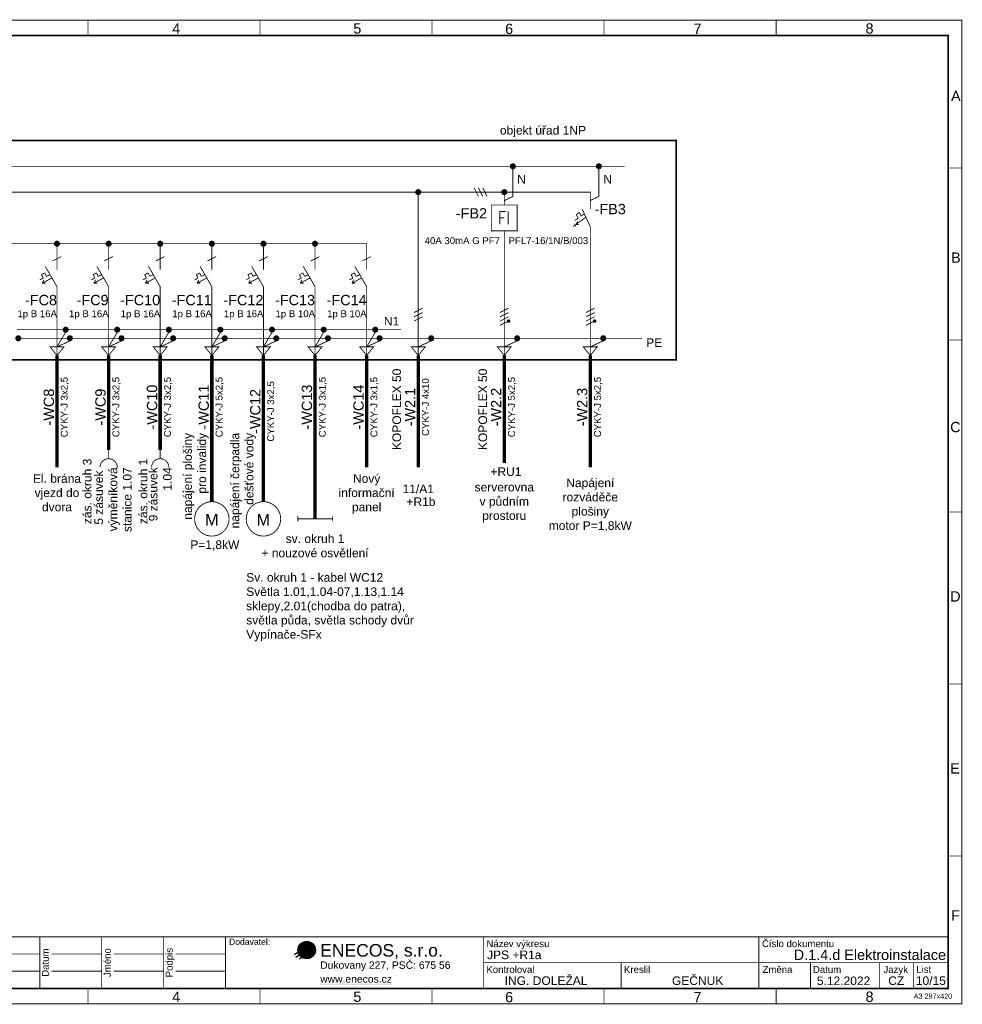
# Model space of a CAD drawing. Extents: x -12025 to 67388, y -49512 to 1533.
# Tile 2 of 4: x 12416 to 39812, y -28613 to 12. Entities that reach past the tile are written whole.
import ezdxf
from ezdxf.enums import TextEntityAlignment as Align

# ---------------------------------------------------------------- set-up
doc = ezdxf.new("R2010")
doc.units = 0
doc.header["$MEASUREMENT"] = 0
doc.linetypes.add('PE', pattern=[4.625, 3, -0.75, 0.125, -0.75])
doc.linetypes.add('vodič N', pattern=[3, 1.5, -1.5])
for name, color, linetype in [('0 (Pozadí)', 254, 'Continuous'), ('Ramecek', 7, 'Continuous'), ('Zakladni', 7, 'Continuous')]:
    doc.layers.add(name, color=color, linetype=linetype)
doc.styles.add('Arial', font='txt')
doc.styles.add('Arial_B', font='txt')
doc.styles.add('Arial_I', font='txt')

# ---------------------------------------------------------------- blocks, each defined once
blk = doc.blocks.new('(1)')
at = {"color": 7, "linetype": 'Continuous'}
for p, q in [((0, -413), (267, -235)), ((38, -490), (394, -235)), ((153, -541), (420, -324))]:
    blk.add_line(p, q, dxfattribs=at)
at = {"color": 2, "linetype": 'Continuous', "const_width": 254}
for points in [[(356, -159, 0.414214), (229, -286)], [(229, -286, 0.414214), (356, -413)], [(483, -286, 0.414214), (356, -159)], [(356, -413, 0.414214), (483, -286)]]:
    blk.add_lwpolyline(points, format="xyb", dxfattribs=at)
at = {"color": 7, "linetype": 'Continuous'}
blk.add_circle((356, -286), 254, dxfattribs=at)
blk.add_solid([(750, -1262), (2803, -1262), (750, -1287), (2803, -1287)], dxfattribs=at)
at = {"color": 7, "linetype": 'Continuous', "style": 'Arial'}
for s, height, p in [('ENECOS, s.r.o.', 364.3, (750, -476)), ('Dukovany 227, PSČ: 675 56', 214.8, (750, -831)), ('www.enecos.cz', 214.8, (750, -1231))]:
    blk.add_text(s, height=height, dxfattribs=at).set_placement(p)
blk = doc.blocks.new('(2)')
at = {"color": 7, "linetype": 'Continuous', "const_width": 25}
for points in [[(18000, 0), (0, 0)], [(0, -1500), (0, 0)], [(850, -1500), (850, 0)], [(12600, -1500), (12600, 0)], [(14400, -1500), (14400, 0)], [(16200, -1500), (16200, 0)], [(18000, 0), (18000, -1500)], [(350, -500), (850, -500)], [(1200, -500), (12600, -500)], [(12950, -500), (14400, -500)], [(14750, -500), (16200, -500)], [(16550, -500), (18000, -500)], [(350, -1000), (850, -1000)], [(1200, -1000), (12600, -1000)], [(12950, -1000), (14400, -1000)], [(14750, -1000), (16200, -1000)], [(16550, -1000), (18000, -1000)], [(18000, -1500), (0, -1500)]]:
    blk.add_lwpolyline(points, dxfattribs=at)
at = {"color": 7, "linetype": 'Continuous', "style": 'Arial'}
for s, p in [('Index', (261, -750)), ('Změna', (1111, -750)), ('Datum', (12861, -750)), ('Jméno', (14661, -750)), ('Podpis', (16461, -750))]:
    blk.add_text(s, height=200, rotation=90, dxfattribs=at).set_placement(p, align=Align.CENTER)
blk = doc.blocks.new('(6)')
at = {"color": 7, "linetype": 'Continuous', "const_width": 25}
for points in [[(0, -250), (-342, 342)], [(0, 250), (0, 500)], [(-402, 0), (-500, -50)], [(-451, 100), (-353, 150)], [(-402, 0), (-451, 100)], [(-155, 0), (-430, -150)], [(-303, 50), (-353, 150)], [(-303, 50), (-205, 100)], [(-430, -150), (-380, -50)], [(-430, -150), (-330, -150)], [(0, -250), (0, -500)]]:
    blk.add_lwpolyline(points, dxfattribs=at)
at = {"color": 7, "linetype": 'Continuous', "style": 'Arial'}
for s, height, p in [('-FC10', 300, (0, -788)), ('1p B 16A', 200, (0, -1136))]:
    blk.add_text(s, height=height, dxfattribs=at).set_placement(p, align=Align.RIGHT)
blk = doc.blocks.new('dveře rozvaděče')
at = {"color": 7, "linetype": 'PE', "ltscale": 100, "const_width": 50}
blk.add_lwpolyline([(0, 0), (30500, 0), (30500, -6375), (0, -6375)], close=True, dxfattribs=at)
at = {"color": 7, "linetype": 'Continuous', "style": 'Arial'}
blk.add_text('+R1a', height=300, dxfattribs=at).set_placement((-119, 63))
blk = doc.blocks.new('(8)')
at = {"color": 7, "linetype": 'Continuous', "const_width": 25}
for points in [[(0, -250), (-342, 342)], [(0, 250), (0, 500)], [(-402, 0), (-500, -50)], [(-451, 100), (-352, 150)], [(-402, 0), (-451, 100)], [(-155, 0), (-430, -150)], [(-303, 50), (-352, 150)], [(-303, 50), (-205, 100)], [(-430, -150), (-380, -50)], [(-430, -150), (-330, -150)], [(0, -250), (0, -500)]]:
    blk.add_lwpolyline(points, dxfattribs=at)
at = {"color": 7, "linetype": 'Continuous', "style": 'Arial'}
for s, height, p in [('-FC9', 300, (0, -788)), ('1p B 16A', 200, (0, -1136))]:
    blk.add_text(s, height=height, dxfattribs=at).set_placement(p, align=Align.RIGHT)
blk = doc.blocks.new('(9)')
at = {"color": 7, "linetype": 'Continuous', "const_width": 25}
for points in [[(0, -250), (-342, 342)], [(0, 250), (0, 500)], [(-402, 0), (-500, -50)], [(-451, 100), (-353, 150)], [(-402, 0), (-451, 100)], [(-155, 0), (-430, -150)], [(-303, 50), (-353, 150)], [(-303, 50), (-205, 100)], [(-430, -150), (-380, -50)], [(-430, -150), (-330, -150)], [(0, -250), (0, -500)]]:
    blk.add_lwpolyline(points, dxfattribs=at)
at = {"color": 7, "linetype": 'Continuous', "style": 'Arial'}
for s, height, p in [('-FC12', 300, (0, -788)), ('1p B 16A', 200, (0, -1136))]:
    blk.add_text(s, height=height, dxfattribs=at).set_placement(p, align=Align.RIGHT)
blk = doc.blocks.new('(10)')
at = {"color": 7, "linetype": 'Continuous', "const_width": 25}
for points in [[(0, -250), (-342, 342)], [(0, 250), (0, 500)], [(-402, 0), (-500, -50)], [(-451, 100), (-353, 150)], [(-402, 0), (-451, 100)], [(-155, 0), (-430, -150)], [(-303, 50), (-353, 150)], [(-303, 50), (-205, 100)], [(-430, -150), (-380, -50)], [(-430, -150), (-330, -150)], [(0, -250), (0, -500)]]:
    blk.add_lwpolyline(points, dxfattribs=at)
at = {"color": 7, "linetype": 'Continuous', "style": 'Arial'}
for s, height, p in [('-FC11', 300, (0, -788)), ('1p B 16A', 200, (0, -1136))]:
    blk.add_text(s, height=height, dxfattribs=at).set_placement(p, align=Align.RIGHT)
blk = doc.blocks.new('(13)')
at = {"color": 7, "linetype": 'Continuous', "const_width": 25}
for points in [[(0, -250), (-342, 342)], [(0, 250), (0, 500)], [(-402, 0), (-500, -50)], [(-451, 100), (-353, 150)], [(-402, 0), (-451, 100)], [(-155, 0), (-430, -150)], [(-303, 50), (-353, 150)], [(-303, 50), (-205, 100)], [(-430, -150), (-380, -50)], [(-430, -150), (-330, -150)], [(0, -250), (0, -500)]]:
    blk.add_lwpolyline(points, dxfattribs=at)
at = {"color": 7, "linetype": 'Continuous', "style": 'Arial'}
for s, height, p in [('-FC13', 300, (0, -788)), ('1p B 10A', 200, (0, -1136))]:
    blk.add_text(s, height=height, dxfattribs=at).set_placement(p, align=Align.RIGHT)
blk = doc.blocks.new('Elektrický motor')
at = {"color": 7, "linetype": 'Continuous', "const_width": 25}
for points in [[(0, 500, 0.414214), (-500, 0)], [(500, 0, 0.414214), (0, 500)], [(-500, 0, 0.414214), (0, -500)], [(0, -500, 0.414214), (500, 0)]]:
    blk.add_lwpolyline(points, format="xyb", dxfattribs=at)
at = {"color": 7, "linetype": 'Continuous', "style": 'Arial'}
blk.add_text('M', height=340, dxfattribs=at).set_placement((-200, -195))
blk = doc.blocks.new('Zářivkové svítidlo - všeobecná značka')
at = {"color": 7, "linetype": 'Continuous', "const_width": 25}
for points in [[(-500, 75), (-500, -75)], [(500, 0), (-500, 0)], [(512.5, 75), (512.5, -75)]]:
    blk.add_lwpolyline(points, dxfattribs=at)
blk = doc.blocks.new('Zásuvka')
at = {"color": 7, "linetype": 'Continuous', "const_width": 25}
blk.add_lwpolyline([(0, 500), (0, 250)], dxfattribs=at)
for points in [[(-250, 0, -0.414214), (0, 250)], [(0, 250, -0.414214), (250, 0)]]:
    blk.add_lwpolyline(points, format="xyb", dxfattribs=at)
blk = doc.blocks.new('(16)')
at = {"color": 7, "linetype": 'Continuous', "const_width": 25}
for points in [[(-375, 0), (-250, -250)], [(-250, 0), (-125, -250)], [(-125, 0), (0, -250)]]:
    blk.add_lwpolyline(points, dxfattribs=at)
blk = doc.blocks.new('(17)')
at = {"color": 1, "linetype": 'Continuous', "style": 'Arial'}
blk.add_text('11/A1', height=250, dxfattribs=at).set_placement((0, -127), align=Align.CENTER)
blk = doc.blocks.new('Proudový chránič (1)')
at = {"color": 7, "linetype": 'Continuous', "const_width": 25}
blk.add_lwpolyline([(-375, 375), (375, 375), (375, -375), (-375, -375)], close=True, dxfattribs=at)
for points in [[(0, 500), (0, 375)], [(-131, 188), (-131, -188)], [(-131, 188), (38, 188)], [(-131, 0), (0, 0)], [(112, 188), (112, -188)], [(0, -375), (0, -500)]]:
    blk.add_lwpolyline(points, dxfattribs=at)
at = {"color": 7, "linetype": 'Continuous', "style": 'Arial'}
for s, height, p in [('-FB2', 300, (-500, -17)), ('40A 30mA G PF7', 200, (-125, -761))]:
    blk.add_text(s, height=height, dxfattribs=at).set_placement(p, align=Align.RIGHT)
blk = doc.blocks.new('Spoj')
at = {"color": 7, "linetype": 'Continuous'}
for points, const_width in [([(0, 75, 0.4142136), (-75, 0)], 25), ([(-75, 0, 0.4142136), (0, -75)], 25), ([(0, 37.5, 0.4142136), (-37.5, 0)], 75), ([(-37.5, 0, 0.4142136), (0, -37.5)], 75), ([(37.5, 0, 0.4142136), (0, 37.5)], 75), ([(0, -37.5, 0.4142136), (37.5, 0)], 75), ([(75, 0, 0.4142136), (0, 75)], 25), ([(0, -75, 0.4142136), (75, 0)], 25)]:
    blk.add_lwpolyline(points, format="xyb", dxfattribs=dict(at, const_width=const_width))
blk = doc.blocks.new('kabel')
at = {"color": 7, "linetype": 'Continuous', "const_width": 100}
blk.add_lwpolyline([(0, 250), (0, -250)], dxfattribs=at)
at = {"color": 7, "linetype": 'Continuous', "style": 'Arial'}
for s, height, p in [('CYKY-J 4x10', 200, (311, 0)), ('-W2.1', 300, (-87, 0))]:
    blk.add_text(s, height=height, rotation=90, dxfattribs=at).set_placement(p, align=Align.CENTER)
blk = doc.blocks.new('Kabelové zakončení (1)')
at = {"color": 7, "linetype": 'Continuous', "const_width": 25}
blk.add_lwpolyline([(-200, 0), (200, 0), (0, -250), (-200, 0)], dxfattribs=at)
at = {"layer": '0 (Pozadí)', "linetype": 'Continuous', "const_width": 25}
blk.add_lwpolyline([(0, 0), (0, -250)], dxfattribs=at)
blk = doc.blocks.new('kabel (1)')
at = {"color": 7, "linetype": 'Continuous', "const_width": 100}
blk.add_lwpolyline([(0, 250), (0, -250)], dxfattribs=at)
at = {"color": 7, "linetype": 'Continuous', "style": 'Arial'}
for s, height, p in [('-WC11', 300, (-87, 0)), ('CYKY-J 5x2,5', 200, (311, 0))]:
    blk.add_text(s, height=height, rotation=90, dxfattribs=at).set_placement(p, align=Align.CENTER)
blk = doc.blocks.new('kabel (4)')
at = {"color": 7, "linetype": 'Continuous', "const_width": 100}
blk.add_lwpolyline([(0, 250), (0, -250)], dxfattribs=at)
at = {"color": 7, "linetype": 'Continuous', "style": 'Arial'}
for s, height, p in [('-WC10', 300, (-87, 0)), ('CYKY-J 3x2,5', 200, (311, 0))]:
    blk.add_text(s, height=height, rotation=90, dxfattribs=at).set_placement(p, align=Align.CENTER)
blk = doc.blocks.new('kabel (6)')
at = {"color": 7, "linetype": 'Continuous', "const_width": 100}
blk.add_lwpolyline([(0, 250), (0, -250)], dxfattribs=at)
at = {"color": 7, "linetype": 'Continuous', "style": 'Arial'}
for s, height, p in [('CYKY-J 3x2,5', 200, (311, 0)), ('-WC9', 300, (-87, 0))]:
    blk.add_text(s, height=height, rotation=90, dxfattribs=at).set_placement(p, align=Align.CENTER)
blk = doc.blocks.new('kabel (8)')
at = {"color": 7, "linetype": 'Continuous', "const_width": 100}
blk.add_lwpolyline([(0, 250), (0, -250)], dxfattribs=at)
at = {"color": 7, "linetype": 'Continuous', "style": 'Arial'}
for s, height, p in [('-WC12', 300, (-87, 0)), ('CYKY-J 3x2,5', 200, (311, 0))]:
    blk.add_text(s, height=height, rotation=90, dxfattribs=at).set_placement(p, align=Align.CENTER)
blk = doc.blocks.new('kabel (11)')
at = {"color": 7, "linetype": 'Continuous', "const_width": 100}
blk.add_lwpolyline([(0, 250), (0, -250)], dxfattribs=at)
at = {"color": 7, "linetype": 'Continuous', "style": 'Arial'}
for s, height, p in [('-WC13', 300, (-87, 0)), ('CYKY-J 3x1,5', 200, (311, 0))]:
    blk.add_text(s, height=height, rotation=90, dxfattribs=at).set_placement(p, align=Align.CENTER)
blk = doc.blocks.new('kabel (12)')
at = {"color": 7, "linetype": 'Continuous', "const_width": 100}
blk.add_lwpolyline([(0, 250), (0, -250)], dxfattribs=at)
at = {"color": 7, "linetype": 'Continuous', "style": 'Arial'}
for s, height, p in [('CYKY-J 5x2,5', 200, (311, 0)), ('-W2.2', 300, (-87, 0))]:
    blk.add_text(s, height=height, rotation=90, dxfattribs=at).set_placement(p, align=Align.CENTER)
blk = doc.blocks.new('(19)')
at = {"color": 7, "linetype": 'Continuous', "const_width": 25}
for points in [[(200, 0), (200, -200)], [(200, -200), (0, -200)]]:
    blk.add_lwpolyline(points, dxfattribs=at)
at = {"color": 7, "linetype": 'Continuous', "style": 'Arial_B'}
blk.add_text('JPS +R1a', height=250, dxfattribs=at).set_placement((-13200, 650))
blk.add_text('10', height=250, dxfattribs=at).set_placement((-350, -100), align=Align.RIGHT)
blk = doc.blocks.new('kabel (13)')
at = {"color": 7, "linetype": 'Continuous', "const_width": 100}
blk.add_lwpolyline([(0, 250), (0, -250)], dxfattribs=at)
at = {"color": 7, "linetype": 'Continuous', "style": 'Arial'}
for s, height, p in [('CYKY-J 3x2,5', 200, (311, 0)), ('-WC8', 300, (-87, 0))]:
    blk.add_text(s, height=height, rotation=90, dxfattribs=at).set_placement(p, align=Align.CENTER)
blk = doc.blocks.new('(20)')
at = {"color": 7, "linetype": 'Continuous', "const_width": 25}
for points in [[(0, -250), (-342, 342)], [(0, 250), (0, 500)], [(-402, 0), (-500, -50)], [(-451, 100), (-352, 150)], [(-402, 0), (-451, 100)], [(-155, 0), (-430, -150)], [(-303, 50), (-352, 150)], [(-303, 50), (-205, 100)], [(-430, -150), (-380, -50)], [(-430, -150), (-330, -150)], [(0, -250), (0, -500)]]:
    blk.add_lwpolyline(points, dxfattribs=at)
at = {"color": 7, "linetype": 'Continuous', "style": 'Arial'}
for s, height, p in [('-FC8', 300, (0, -788)), ('1p B 16A', 200, (0, -1136))]:
    blk.add_text(s, height=height, dxfattribs=at).set_placement(p, align=Align.RIGHT)
blk = doc.blocks.new('kabel (14)')
at = {"color": 7, "linetype": 'Continuous', "const_width": 100}
blk.add_lwpolyline([(0, 250), (0, -250)], dxfattribs=at)
at = {"color": 7, "linetype": 'Continuous', "style": 'Arial'}
for s, height, p in [('-WC14', 300, (-87, 0)), ('CYKY-J 3x1,5', 200, (311, 0))]:
    blk.add_text(s, height=height, rotation=90, dxfattribs=at).set_placement(p, align=Align.CENTER)
blk = doc.blocks.new('(21)')
at = {"color": 7, "linetype": 'Continuous', "const_width": 25}
for points in [[(0, -250), (-342, 342)], [(0, 250), (0, 500)], [(-402, 0), (-500, -50)], [(-451, 100), (-353, 150)], [(-402, 0), (-451, 100)], [(-155, 0), (-430, -150)], [(-303, 50), (-353, 150)], [(-303, 50), (-205, 100)], [(-430, -150), (-380, -50)], [(-430, -150), (-330, -150)], [(0, -250), (0, -500)]]:
    blk.add_lwpolyline(points, dxfattribs=at)
at = {"color": 7, "linetype": 'Continuous', "style": 'Arial'}
for s, height, p in [('-FC14', 300, (0, -788)), ('1p B 10A', 200, (0, -1136))]:
    blk.add_text(s, height=height, dxfattribs=at).set_placement(p, align=Align.RIGHT)
blk = doc.blocks.new('(25)')
at = {"color": 7, "linetype": 'Continuous', "const_width": 25}
for points in [[(0, -125), (250, 0)], [(0, -250), (250, -125)], [(0, -375), (250, -250)], [(0, -500), (250, -375)]]:
    blk.add_lwpolyline(points, dxfattribs=at)
at = {"color": 7, "linetype": 'Continuous'}
for points, const_width in [([(250, -337.5, 0.41421356), (212.5, -375)], 25), ([(212.5, -375, 0.41421356), (250, -412.5)], 25), ([(250, -356.25, 0.41421356), (231.25, -375)], 37.5), ([(231.25, -375, 0.41421356), (250, -393.75)], 37.5), ([(268.75, -375, 0.41421356), (250, -356.25)], 37.5), ([(250, -393.75, 0.41421356), (268.75, -375)], 37.5), ([(287.5, -375, 0.41421356), (250, -337.5)], 25), ([(250, -412.5, 0.41421356), (287.5, -375)], 25)]:
    blk.add_lwpolyline(points, format="xyb", dxfattribs=dict(at, const_width=const_width))
blk = doc.blocks.new('kabel (18)')
at = {"color": 7, "linetype": 'Continuous', "const_width": 100}
blk.add_lwpolyline([(0, 250), (0, -250)], dxfattribs=at)
at = {"color": 7, "linetype": 'Continuous', "style": 'Arial'}
for s, height, p in [('CYKY-J 5x2,5', 200, (311, 0)), ('-W2.3', 300, (-87, 0))]:
    blk.add_text(s, height=height, rotation=90, dxfattribs=at).set_placement(p, align=Align.CENTER)
blk = doc.blocks.new('Proudový chránič s vestavěnou nadproudovou ochranou')
at = {"color": 7, "linetype": 'Continuous', "const_width": 25}
for points in [[(0, 253), (0, 505)], [(-355, -10), (-444, -74)], [(-133, 15), (-418, -189)], [(-406, 99), (-318, 162)], [(-355, -10), (-406, 99)], [(-318, 162), (-267, 53)], [(-267, 53), (-179, 116)], [(0, -253), (-236, 253)], [(-439, -208), (-500, -253)], [(-456, -170), (-421, -246)], [(-418, -189), (-367, -101)], [(-418, -189), (-337, -189)], [(0, -253), (0, -505)]]:
    blk.add_lwpolyline(points, dxfattribs=at)
at = {"color": 7, "linetype": 'Continuous', "style": 'Arial'}
for s, height, p in [('-FB3', 300, (125, 108)), ('PFL7-16/1N/B/003', 200, (-2375, -761))]:
    blk.add_text(s, height=height, dxfattribs=at).set_placement(p)
blk = doc.blocks.new('(14)')
at = {"color": 7, "linetype": 'Continuous', "const_width": 25}
for points in [[(0, -125), (250, 0)], [(0, -250), (250, -125)], [(0, -375), (250, -250)]]:
    blk.add_lwpolyline(points, dxfattribs=at)

msp = doc.modelspace()

# ---------------------------------------------------------------- linework, layer by layer
at = {"layer": 'Ramecek', "color": 7, "linetype": 'Continuous'}
for points, const_width in [([(0, -28600), (39800, -28600), (39800, 0), (0, 0)], 25), ([(400, -28150), (39400, -28150), (39400, -450), (400, -450)], 50), ([(25900, -26650), (18400, -26650), (18400, -28150), (25900, -28150)], 25)]:
    msp.add_lwpolyline(points, close=True, dxfattribs=dict(at, const_width=const_width))
at = {"layer": 'Ramecek', "color": 7, "linetype": 'Continuous', "const_width": 25}
for points in [[(14400, -6), (14400, -450)], [(34400, -3), (34400, -448)], [(19400, -15), (19400, -460)], [(24400, -460), (24400, -15)], [(29400, -15), (29400, -460)], [(39800, -4300), (39400, -4300)], [(39800, -9300), (39400, -9300)], [(39800, -14300), (39400, -14300)], [(39800, -19300), (39400, -19300)], [(39800, -24300), (39400, -24300)], [(25900, -26650), (39400, -26650)], [(25900, -26650), (25900, -28150)], [(33900, -26650), (33900, -28150)], [(25900, -27400), (39400, -27400)], [(29900, -27400), (29900, -28150)], [(35400, -27400), (35400, -28150)], [(37400, -27400), (37400, -28150)], [(38400, -27400), (38400, -28150)], [(14400, -28156), (14400, -28600)], [(19400, -28150), (19400, -28594)], [(24400, -28594), (24400, -28150)], [(29400, -28150), (29400, -28594)], [(34400, -28150), (34400, -28594)]]:
    msp.add_lwpolyline(points, dxfattribs=at)
at = {"layer": 'Zakladni', "color": 7, "linetype": 'PE', "ltscale": 100, "const_width": 25}
for points in [[(2575, -4250), (26675, -4250)], [(26825, -4250), (29175, -4250)], [(29325, -4250), (30000, -4250)], [(12450, -9250), (13800, -9250)], [(13875, -9325), (13500, -9500), (13500, -9500)], [(13950, -9250), (15300, -9250)], [(15375, -9325), (15000, -9500), (15000, -9500)], [(15450, -9250), (16800, -9250)], [(16875, -9325), (16500, -9500), (16500, -9500)], [(16950, -9250), (18300, -9250)], [(18375, -9325), (18000, -9500), (18000, -9500)], [(18450, -9250), (19800, -9250)], [(19875, -9325), (19500, -9500), (19500, -9500)], [(19950, -9250), (21300, -9250)], [(21375, -9325), (21000, -9500), (21000, -9500)], [(21450, -9250), (22800, -9250)], [(22875, -9325), (22500, -9500), (22500, -9500)], [(22950, -9250), (24300, -9250)], [(24375, -9325), (24000, -9500), (24000, -9500)], [(24450, -9250), (26800, -9250)], [(26875, -9325), (26500, -9500)], [(26950, -9250), (29300, -9250)], [(29375, -9325), (29000, -9500), (29000, -9500)], [(29450, -9250), (30500, -9250)]]:
    msp.add_lwpolyline(points, dxfattribs=at)
at = {"layer": 'Zakladni', "color": 7, "linetype": 'vodič N', "ltscale": 100, "const_width": 25}
for points in [[(26750, -4325), (26750, -5125), (26500, -5250)], [(29250, -4325), (29250, -5125), (29000, -5245)], [(12325, -9000), (13675, -9000)], [(13750, -9075), (13500, -9500), (13500, -9500)], [(13825, -9000), (15175, -9000)], [(15250, -9075), (15000, -9500), (15000, -9500)], [(15325, -9000), (16675, -9000)], [(16750, -9075), (16500, -9500), (16500, -9500)], [(16825, -9000), (18175, -9000)], [(18250, -9075), (18000, -9500), (18000, -9500)], [(18325, -9000), (19675, -9000)], [(19750, -9075), (19500, -9500), (19500, -9500)], [(19825, -9000), (21175, -9000)], [(21250, -9075), (21000, -9500), (21000, -9500)], [(21325, -9000), (22675, -9000)], [(22750, -9075), (22500, -9500), (22500, -9500)], [(22825, -9000), (23500, -9000)]]:
    msp.add_lwpolyline(points, dxfattribs=at)
at = {"layer": 'Zakladni', "color": 7, "linetype": 'Continuous'}
for points, const_width in [([(3075, -5000), (23925, -5000)], 25), ([(24000, -5075), (24000, -9500)], 25), ([(24075, -5000), (26425, -5000)], 25), ([(26500, -5075), (26500, -5250)], 25), ([(26575, -5000), (29000, -5000), (29000, -5245)], 25), ([(26500, -9500), (26500, -6250)], 25), ([(29000, -6255), (29000, -9500)], 25), ([(3075, -6500), (22500, -6500), (22500, -7000)], 25), ([(13500, -6575), (13500, -7000)], 25), ([(15000, -6575), (15000, -7000)], 25), ([(16500, -6575), (16500, -7000)], 25), ([(18000, -6575), (18000, -7000)], 25), ([(19500, -6575), (19500, -7000)], 25), ([(21000, -6575), (21000, -7000)], 25), ([(13375, -7000), (13625, -6875)], 25), ([(14875, -7000), (15125, -6875)], 25), ([(16375, -7000), (16625, -6875)], 25), ([(17875, -7000), (18125, -6875)], 25), ([(19375, -7000), (19625, -6875)], 25), ([(20875, -7000), (21125, -6875)], 25), ([(22375, -7000), (22625, -6875)], 25), ([(13500, -8000), (13500, -9500)], 25), ([(15000, -8000), (15000, -9500)], 25), ([(16500, -8000), (16500, -9500)], 25), ([(18000, -9500), (18000, -8000)], 25), ([(19500, -9500), (19500, -8000)], 25), ([(21000, -8000), (21000, -9500)], 25), ([(22500, -8000), (22500, -9500)], 25), ([(13500, -9750), (13500, -11000)], 100), ([(15000, -9750), (15000, -11000)], 100), ([(16500, -9750), (16500, -11000)], 100), ([(18000, -11000), (18000, -9750)], 100), ([(19500, -11125), (19500, -9750)], 100), ([(21000, -9750), (21000, -11000)], 100), ([(22500, -9750), (22500, -11000)], 100), ([(24000, -9750), (24000, -11000)], 100), ([(26500, -11000), (26500, -9750)], 100), ([(29000, -9750), (29000, -11000)], 100), ([(13500, -11500), (13500, -13000)], 100), ([(15000, -11500), (15000, -12500)], 100), ([(16500, -11500), (16500, -12500)], 100), ([(18000, -14000), (18000, -11500)], 100), ([(21000, -11500), (21000, -14500)], 100), ([(22500, -11500), (22500, -13000)], 100), ([(24000, -11500), (24000, -13000)], 100), ([(26500, -12875), (26500, -11500)], 100), ([(29000, -11500), (29000, -13000)], 100), ([(19500, -14000), (19500, -11625)], 100)]:
    msp.add_lwpolyline(points, dxfattribs=dict(at, const_width=const_width))

# ---------------------------------------------------------------- block references
at = {"color": 7, "linetype": 'Continuous'}
msp.add_blockref('(19)', (39200, -27950), dxfattribs=at)
at = {"layer": 'Ramecek', "color": 7, "linetype": 'Continuous'}
for name, p in [('(2)', (400, -26650)), ('(1)', (20400, -26750))]:
    msp.add_blockref(name, p, dxfattribs=at)
at = {"layer": 'Zakladni', "color": 7, "linetype": 'Continuous'}
for name, p in [('dveře rozvaděče', (1000, -3500)), ('Spoj', (26750, -4250)), ('Spoj', (29250, -4250)), ('(16)', (26000, -4875)), ('Spoj', (24000, -5000)), ('Spoj', (26500, -5000)), ('Proudový chránič (1)', (26500, -5750)), ('Proudový chránič s vestavěnou nadproudovou ochranou', (29000, -5750)), ('Spoj', (13500, -6500)), ('Spoj', (15000, -6500)), ('Spoj', (16500, -6500)), ('Spoj', (18000, -6500)), ('Spoj', (19500, -6500)), ('Spoj', (21000, -6500)), ('(20)', (13500, -7500)), ('(8)', (15000, -7500)), ('(6)', (16500, -7500)), ('(10)', (18000, -7500)), ('(9)', (19500, -7500)), ('(13)', (21000, -7500)), ('(21)', (22500, -7500)), ('(14)', (23875, -8375)), ('(25)', (26375, -8375)), ('(25)', (28875, -8375)), ('Spoj', (13750, -9000)), ('Spoj', (15250, -9000)), ('Spoj', (16750, -9000)), ('Spoj', (18250, -9000)), ('Spoj', (19750, -9000)), ('Spoj', (21250, -9000)), ('Spoj', (22750, -9000)), ('Spoj', (12375, -9250)), ('Spoj', (13875, -9250)), ('Spoj', (15375, -9250)), ('Spoj', (16875, -9250)), ('Spoj', (18375, -9250)), ('Spoj', (19875, -9250)), ('Spoj', (21375, -9250)), ('Spoj', (22875, -9250)), ('Spoj', (24375, -9250)), ('Spoj', (26875, -9250)), ('Spoj', (29375, -9250)), ('Kabelové zakončení (1)', (13500, -9500)), ('Kabelové zakončení (1)', (15000, -9500)), ('Kabelové zakončení (1)', (16500, -9500)), ('Kabelové zakončení (1)', (18000, -9500)), ('Kabelové zakončení (1)', (19500, -9500)), ('Kabelové zakončení (1)', (21000, -9500)), ('Kabelové zakončení (1)', (22500, -9500)), ('Kabelové zakončení (1)', (24000, -9500)), ('Kabelové zakončení (1)', (26500, -9500)), ('Kabelové zakončení (1)', (29000, -9500)), ('kabel (13)', (13500, -11250)), ('kabel (6)', (15000, -11250)), ('kabel (4)', (16500, -11250)), ('kabel (1)', (18000, -11250)), ('kabel (8)', (19500, -11375)), ('kabel (11)', (21000, -11250)), ('kabel (14)', (22500, -11250)), ('kabel', (24000, -11250)), ('kabel (12)', (26500, -11250)), ('kabel (18)', (29000, -11250)), ('Zásuvka', (15000, -13000)), ('Zásuvka', (16500, -13000)), ('Elektrický motor', (18000, -14500)), ('Elektrický motor', (19500, -14500)), ('Zářivkové svítidlo - všeobecná značka', (21000, -14500))]:
    msp.add_blockref(name, p, dxfattribs=at)
at = {"layer": 'Zakladni', "color": 1, "linetype": 'Continuous'}
msp.add_blockref('(17)', (24000, -13625), dxfattribs=at)

# ---------------------------------------------------------------- texts
at = {"layer": 'Ramecek', "color": 7, "linetype": 'Continuous'}
for s, height, style, p in [('4', 300, 'Arial', (16850, -395)), ('5', 300, 'Arial', (22113, -392)), ('6', 300, 'Arial', (26525, -404)), ('7', 300, 'Arial', (32000, -404)), ('8', 300, 'Arial', (37000, -392)), ('A', 300, 'Arial', (39485, -2355)), ('B', 300, 'Arial', (39485, -7055)), ('C', 300, 'Arial', (39460, -11980)), ('D', 300, 'Arial', (39460, -16905)), ('E', 300, 'Arial', (39460, -21905)), ('F', 300, 'Arial', (39485, -26180)), ('Dodavatel:', 179, 'Arial', (18500, -26884)), ('Název výkresu', 200, 'Arial', (25980, -26950)), ('Číslo dokumentu', 200, 'Arial', (33990, -26950)), ('Změna', 200, 'Arial', (34005, -27700)), ('Kontroloval', 200, 'Arial', (25980, -27700)), ('Kreslil', 200, 'Arial', (29980, -27700)), ('Datum', 200, 'Arial', (35470, -27700)), ('Jazyk', 200, 'Arial', (37520, -27700)), ('List', 200, 'Arial', (38473, -27697)), ('5.12.2022', 250, 'Arial_B', (35585, -28055)), ('/15', 250, 'Arial_B', (38850, -28050)), ('4', 300, 'Arial', (16850, -28545)), ('5', 300, 'Arial', (22113, -28542)), ('6', 300, 'Arial', (26525, -28554)), ('7', 300, 'Arial', (32000, -28554)), ('8', 300, 'Arial', (37000, -28542)), ('A3 297x420', 150, 'Arial_I', (38400, -28450))]:
    msp.add_text(s, height=height, dxfattribs=dict(at, style=style)).set_placement(p)
at = {"layer": 'Ramecek', "color": 7, "linetype": 'Continuous', "style": 'Arial_B'}
for s, height, p in [('D.1.4.d Elektroinstalace', 300, (39340, -27324)), ('ING. DOLEŽAL', 250, (28918, -28050)), ('GEČNUK', 250, (32868, -28050)), ('CZ', 250, (38125, -28050))]:
    msp.add_text(s, height=height, dxfattribs=at).set_placement(p, align=Align.RIGHT)
at = {"layer": 'Zakladni', "color": 5, "linetype": 'Continuous', "style": 'Arial'}
for s, p in [('objekt úřad 1NP', (27625, -3327)), ('El. brána', (13500, -13452)), ('Nový', (22500, -13452)), ('Napájení', (29000, -13577)), ('vjezd do', (13500, -13866)), ('informační', (22500, -13866)), ('serverovna', (26500, -13702)), ('rozváděče', (29000, -13991)), ('dvora', (13500, -14280)), ('panel', (22500, -14280)), ('v půdním', (26500, -14116)), ('prostoru', (26500, -14530)), ('plošiny', (29000, -14405)), ('motor P=1,8kW', (29000, -14819)), ('sv. okruh 1', (21000, -15202)), ('+ nouzové osvětlení', (21000, -15616))]:
    msp.add_text(s, height=250, dxfattribs=at).set_placement(p, align=Align.CENTER)
at = {"layer": 'Zakladni', "color": 7, "linetype": 'Continuous', "style": 'Arial'}
for s, p in [('N', (26875, -4750)), ('N', (29375, -4750)), ('N1', (23000, -8877)), ('PE', (30625, -9502)), ('P=1,8kW', (17375, -15375)), ('Sv. okruh 1 - kabel WC12', (19000, -16327)), ('Světla 1.01,1.04-07,1.13,1.14 ', (19000, -16741)), ('sklepy,2.01(chodba do patra),', (19000, -17155)), ('světla půda, světla schody dvůr', (19000, -17569)), ('Vypínače-SFx', (19000, -17983))]:
    msp.add_text(s, height=250, dxfattribs=at).set_placement(p)
at = {"layer": 'Zakladni', "color": 36, "linetype": 'Continuous', "style": 'Arial'}
for p in [(23500, -12500), (26000, -12500)]:
    msp.add_text('KOPOFLEX 50', height=250, rotation=90, dxfattribs=at).set_placement(p)
at = {"layer": 'Zakladni', "color": 5, "linetype": 'Continuous', "style": 'Arial'}
for s, p in [('napájení plošiny', (17420, -12000)), ('pro invalidy', (17834, -12000)), ('dešťové vody', (19209, -12000)), ('napájení čerpadla', (18795, -12000)), ('zás. okruh 3', (14502, -12750)), ('zás. okruh 1', (16127, -12750))]:
    msp.add_text(s, height=250, rotation=90, dxfattribs=at).set_placement(p, align=Align.RIGHT)
at = {"layer": 'Zakladni', "color": 7, "linetype": 'Continuous', "style": 'Arial'}
for s, p in [('5 zásuvek ', (14838, -13000)), ('výměníková', (15252, -13000)), ('stanice 1.07', (15666, -13000)), ('9 zásuvek', (16420, -13000)), ('1.04', (16834, -13000))]:
    msp.add_text(s, height=250, rotation=90, dxfattribs=at).set_placement(p, align=Align.RIGHT)
at = {"layer": 'Zakladni', "color": 5, "linetype": 'Continuous', "style": 'Arial'}
for s, p in [('+RU1', (27000, -13252)), ('+R1b', (24500, -14127))]:
    msp.add_text(s, height=250, dxfattribs=at).set_placement(p, align=Align.RIGHT)

doc.saveas('drawing.dxf')
